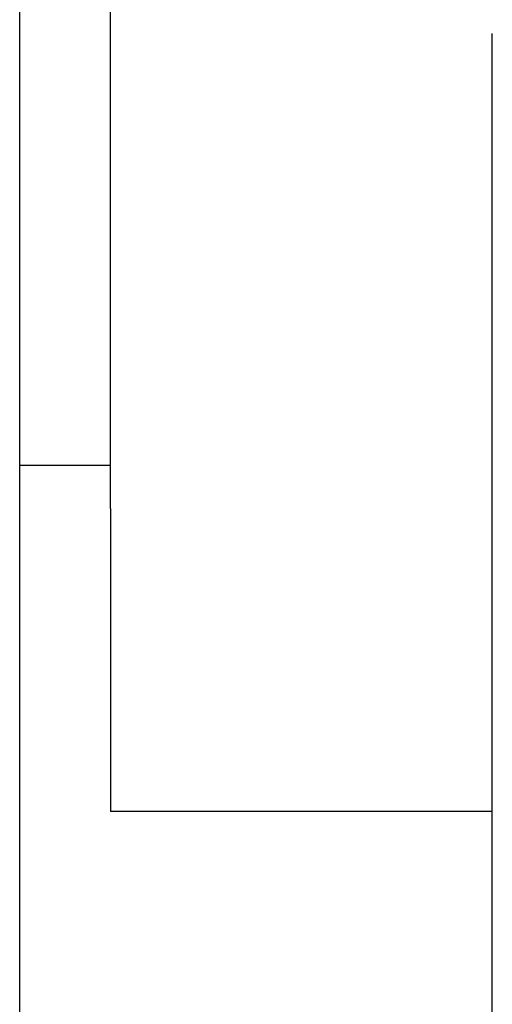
# Model space of a CAD drawing. Extents: x -89225 to 110569, y 13360 to 87647.
# Tile 98 of 256: x 24400 to 24426, y 30172 to 30226. Entities that reach past the tile are written whole.
import ezdxf

# ---------------------------------------------------------------- set-up
doc = ezdxf.new("R2010")
doc.units = 0
doc.layers.add('INSTALLATIE', color=6, linetype='Continuous')

# ---------------------------------------------------------------- blocks, each defined once
blk = doc.blocks.new('Beluchtingsinstallatie VAZ')
for p, q in [((1118270.739, -970968.849), (1118270.739, -970628.849)), ((1118275.739, -970670.231), (1118275.739, -970642.577)), ((1118296.739, -970734.75), (1118296.739, -970644.099)), ((1118270.739, -970667.849), (1118275.739, -970667.849)), ((1118275.739, -970670.231), (1118275.739, -970686.893)), ((1118296.739, -970686.893), (1118275.739, -970686.893))]:
    blk.add_line(p, q)

msp = doc.modelspace()

# ---------------------------------------------------------------- block references
at = {"layer": 'INSTALLATIE'}
msp.add_blockref('Beluchtingsinstallatie VAZ', (-1093870.344, 1000869.493), dxfattribs=at)

doc.saveas('drawing.dxf')
